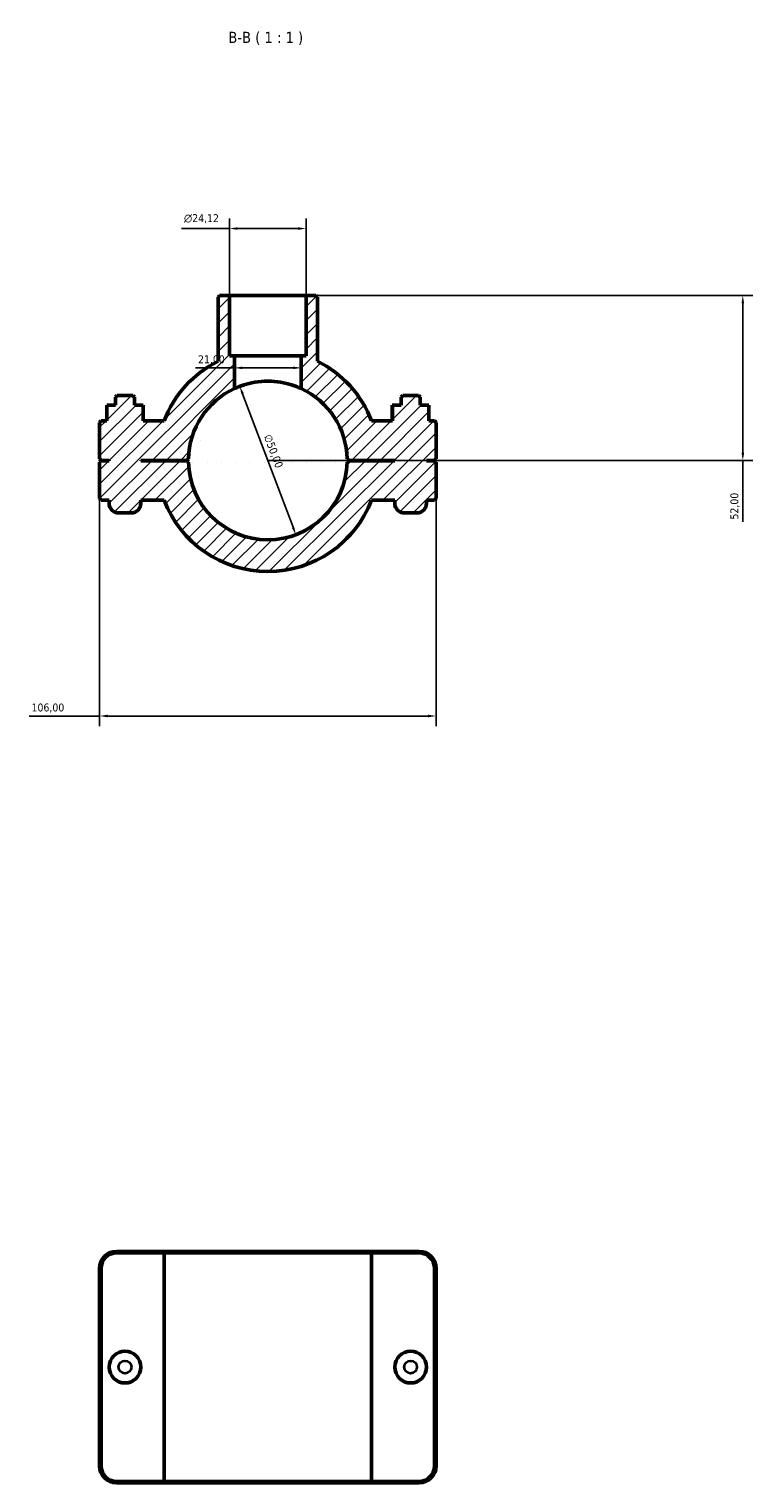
# Model space of a CAD drawing. Header units: millimetres. Extents: x 0 to 1136, y -4 to 1083.
# Tile 4 of 6: x 351 to 579, y 625 to 1083. Entities that reach past the tile are written whole.
import ezdxf

# ---------------------------------------------------------------- set-up
doc = ezdxf.new("R2010")
doc.units = ezdxf.units.MM
for name, color, linetype, lineweight in [('Dimension (ISO)', 7, 'Continuous', 25), ('Hatch (ISO)', 7, 'Continuous', 18), ('Symbol (ISO)', 7, 'Continuous', 25), ('Visible (ISO)', 7, 'Continuous', 50), ('Visible Narrow (ISO)', 7, 'Continuous', 35)]:
    doc.layers.add(name, color=color, linetype=linetype, lineweight=lineweight)
doc.styles.add('Label Text (ISO)', font='tahoma.ttf')
doc.styles.add('Note Text (ISO)', font='tahoma.ttf')
doc.dimstyles.new('Default (ISO)', dxfattribs={"dimtxt": 2.5, "dimasz": 2.5, "dimexe": 3.175, "dimexo": 0, "dimgap": 0.762, "dimtad": 1, "dimrnd": 1e-08, "dimzin": 0, "dimtxsty": 'Note Text (ISO)', "dimcen": 0.09, "dimdle": 10, "dimclrd": 256, "dimclre": 256, "dimclrt": 232, "dimazin": 0, "dimtfac": 1.40208, "dimtmove": 0, "dimatfit": 3, "dimfxl": 1, "dimtolj": 1, "dimtzin": 0, "dimlwd": -1, "dimlwe": -1, "dimarcsym": 0})

# ---------------------------------------------------------------- blocks, each defined once
blk = doc.blocks.new('*D11')
at = {"layer": 'Defpoints', "color": 0, "transparency": 16777216}
for p in [(417.7, 970.17), (435.36, 923.4)]:
    blk.add_point(p, dxfattribs=at)
at = {"layer": 'Dimension (ISO)', "transparency": 16777216}
blk.add_line((434.48, 925.73), (418.59, 967.84), dxfattribs=at)
blk.add_arc((426.53, 946.79), 25, 65.1654, 117.957, dxfattribs=at)
for points in [[(418.98, 967.98), (418.2, 967.69), (417.7, 970.17)], [(434.87, 925.88), (434.09, 925.59), (435.36, 923.4)]]:
    blk.add_solid(points, dxfattribs=at)
at = {"layer": 'Dimension (ISO)', "color": 232, "true_color": 0xca0064, "transparency": 16777216, "insert": (427.56, 955.32), "char_height": 2.5, "attachment_point": 1, "rotation": 290.6804, "style": 'Note Text (ISO)'}
blk.add_mtext('\\A1;∅50,00', dxfattribs=at)
blk = doc.blocks.new('*D12')
at = {"layer": 'Defpoints', "color": 0, "transparency": 16777216}
for p in [(438.59, 998.79), (426.53, 946.79), (576.2, 946.79)]:
    blk.add_point(p, dxfattribs=at)
at = {"layer": 'Dimension (ISO)', "transparency": 16777216}
for p, q in [((438.59, 998.79), (579.38, 998.79)), ((576.2, 996.29), (576.2, 949.29)), ((426.53, 946.79), (579.38, 946.79)), ((576.2, 946.79), (576.2, 927.42))]:
    blk.add_line(p, q, dxfattribs=at)
for points in [[(575.78, 996.29), (576.62, 996.29), (576.2, 998.79)], [(575.78, 949.29), (576.62, 949.29), (576.2, 946.79)]]:
    blk.add_solid(points, dxfattribs=at)
at = {"layer": 'Dimension (ISO)', "color": 232, "true_color": 0xca0064, "transparency": 16777216, "insert": (572.27, 928.18), "char_height": 2.5, "attachment_point": 1, "rotation": 90, "style": 'Note Text (ISO)'}
blk.add_mtext('\\A1;52,00', dxfattribs=at)
blk = doc.blocks.new('*D13')
at = {"layer": 'Defpoints', "color": 0, "transparency": 16777216}
for p in [(373.53, 934.79), (479.53, 934.79), (373.53, 866.25)]:
    blk.add_point(p, dxfattribs=at)
at = {"layer": 'Dimension (ISO)', "transparency": 16777216}
for p, q in [((373.53, 934.79), (373.53, 863.07)), ((479.53, 934.79), (479.53, 863.07)), ((373.53, 866.25), (351.32, 866.25)), ((477.03, 866.25), (376.03, 866.25))]:
    blk.add_line(p, q, dxfattribs=at)
for points in [[(376.03, 866.66), (376.03, 865.83), (373.53, 866.25)], [(477.03, 866.66), (477.03, 865.83), (479.53, 866.25)]]:
    blk.add_solid(points, dxfattribs=at)
at = {"layer": 'Dimension (ISO)', "color": 232, "true_color": 0xca0064, "transparency": 16777216, "insert": (352.08, 870.18), "char_height": 2.5, "attachment_point": 1, "style": 'Note Text (ISO)'}
blk.add_mtext('\\A1;106,00', dxfattribs=at)
blk = doc.blocks.new('*D14')
at = {"layer": 'Defpoints', "color": 0, "transparency": 16777216}
for p in [(416.03, 976), (416.03, 976), (437.03, 976)]:
    blk.add_point(p, dxfattribs=at)
at = {"layer": 'Dimension (ISO)', "transparency": 16777216}
for p, q in [((416.03, 976), (403.78, 976)), ((434.53, 976), (418.53, 976))]:
    blk.add_line(p, q, dxfattribs=at)
for points in [[(418.53, 976.41), (418.53, 975.58), (416.03, 976)], [(434.53, 976.41), (434.53, 975.58), (437.03, 976)]]:
    blk.add_solid(points, dxfattribs=at)
at = {"layer": 'Dimension (ISO)', "color": 232, "true_color": 0xca0064, "transparency": 16777216, "insert": (404.54, 979.93), "char_height": 2.5, "attachment_point": 1, "style": 'Note Text (ISO)'}
blk.add_mtext('\\A1;21,00', dxfattribs=at)
blk = doc.blocks.new('*D15')
at = {"layer": 'Defpoints', "color": 0, "transparency": 16777216}
for p in [(414.47, 1019.91), (414.47, 998.79), (438.59, 998.79)]:
    blk.add_point(p, dxfattribs=at)
at = {"layer": 'Dimension (ISO)', "transparency": 16777216}
for p, q in [((414.47, 998.79), (414.47, 1023.08)), ((438.59, 998.79), (438.59, 1023.08)), ((414.47, 1019.91), (399.35, 1019.91)), ((436.09, 1019.91), (416.97, 1019.91))]:
    blk.add_line(p, q, dxfattribs=at)
for points in [[(416.97, 1020.32), (416.97, 1019.49), (414.47, 1019.91)], [(436.09, 1020.32), (436.09, 1019.49), (438.59, 1019.91)]]:
    blk.add_solid(points, dxfattribs=at)
at = {"layer": 'Dimension (ISO)', "color": 232, "true_color": 0xca0064, "transparency": 16777216, "insert": (400.11, 1024.43), "char_height": 2.5, "attachment_point": 1, "style": 'Note Text (ISO)'}
blk.add_mtext('\\A1;\\fAIGDT|b0|i0;\\H2.5000;\\ln\\fTahoma|b0|i0;\\H2.5000;24,12', dxfattribs=at)

msp = doc.modelspace()

# ---------------------------------------------------------------- hatches: boundary and pattern name
at = {"layer": 'Hatch (ISO)'}
h = msp.add_hatch(dxfattribs=at)
h.set_pattern_fill('ANSI31', color=256, scale=25.4, style=0)
h.set_pattern_definition([(45, (0, 0), (-2.245064, 2.245064), [])])
edge = h.paths.add_edge_path()
edge.add_line((411.3552, 998.7851), (410.8552, 998.2851))
edge.add_line((410.8552, 998.2851), (410.8552, 978.0783))
edge.add_ellipse((426.5312, 946.7851), major_axis=(-15.6761, 31.2932), ratio=1, start_angle=0, end_angle=42.466962)
edge.add_line((393.8395, 959.2851), (387.287, 959.2851))
edge.add_line((387.287, 959.2851), (387.287, 964.2851))
edge.add_line((387.287, 964.2851), (384.5312, 964.2851))
edge.add_line((384.5312, 964.2851), (384.5312, 966.7851))
edge.add_line((384.5312, 966.7851), (384.0312, 967.2851))
edge.add_line((384.0312, 967.2851), (379.0312, 967.2851))
edge.add_line((379.0312, 967.2851), (378.5312, 966.7851))
edge.add_line((378.5312, 966.7851), (378.5312, 964.2851))
edge.add_line((378.5312, 964.2851), (375.7754, 964.2851))
edge.add_line((375.7754, 964.2851), (375.7754, 959.2851))
edge.add_line((375.7754, 959.2851), (374.0312, 959.2851))
edge.add_line((374.0312, 959.2851), (373.5312, 958.7851))
edge.add_line((373.5312, 958.7851), (373.5312, 947.3351))
edge.add_line((373.5312, 947.3351), (374.0312, 946.8351))
edge.add_line((374.0312, 946.8351), (376.5312, 946.8351))
edge.add_line((376.5312, 946.8351), (376.5312, 946.7351))
edge.add_line((376.5312, 946.7351), (374.0312, 946.7351))
edge.add_line((374.0312, 946.7351), (373.5312, 946.2351))
edge.add_line((373.5312, 946.2351), (373.5312, 934.7851))
edge.add_line((373.5312, 934.7851), (374.0312, 934.2851))
edge.add_line((374.0312, 934.2851), (376.5312, 934.2851))
edge.add_line((376.5312, 934.2851), (376.5312, 933.2851))
edge.add_ellipse((379.5312, 933.2851), major_axis=(-3, 0), ratio=1, start_angle=0, end_angle=90)
edge.add_line((379.5312, 930.2851), (383.5312, 930.2851))
edge.add_ellipse((383.5312, 933.2851), major_axis=(0, -3), ratio=1, start_angle=0, end_angle=90)
edge.add_line((386.5312, 933.2851), (386.5312, 934.2851))
edge.add_line((386.5312, 934.2851), (393.8395, 934.2851))
edge.add_ellipse((426.5312, 946.7851), major_axis=(-32.6917, -12.5), ratio=1, start_angle=0, end_angle=138.150335)
edge.add_line((459.223, 934.2851), (466.5312, 934.2851))
edge.add_line((466.5312, 934.2851), (466.5312, 933.2851))
edge.add_ellipse((469.5312, 933.2851), major_axis=(-3, 0), ratio=1, start_angle=0, end_angle=90)
edge.add_line((469.5312, 930.2851), (473.5312, 930.2851))
edge.add_ellipse((473.5312, 933.2851), major_axis=(0, -3), ratio=1, start_angle=0, end_angle=90)
edge.add_line((476.5312, 933.2851), (476.5312, 934.2851))
edge.add_line((476.5312, 934.2851), (479.0312, 934.2851))
edge.add_line((479.0312, 934.2851), (479.5312, 934.7851))
edge.add_line((479.5312, 934.7851), (479.5312, 946.2351))
edge.add_line((479.5312, 946.2351), (479.0312, 946.7351))
edge.add_line((479.0312, 946.7351), (476.5312, 946.7351))
edge.add_line((476.5312, 946.7351), (476.5312, 946.8351))
edge.add_line((476.5312, 946.8351), (479.0312, 946.8351))
edge.add_line((479.0312, 946.8351), (479.5312, 947.3351))
edge.add_line((479.5312, 947.3351), (479.5312, 958.7851))
edge.add_line((479.5312, 958.7851), (479.0312, 959.2851))
edge.add_line((479.0312, 959.2851), (477.287, 959.2851))
edge.add_line((477.287, 959.2851), (477.287, 964.2851))
edge.add_line((477.287, 964.2851), (474.5312, 964.2851))
edge.add_line((474.5312, 964.2851), (474.5312, 966.7851))
edge.add_line((474.5312, 966.7851), (474.0312, 967.2851))
edge.add_line((474.0312, 967.2851), (469.0312, 967.2851))
edge.add_line((469.0312, 967.2851), (468.5312, 966.7851))
edge.add_line((468.5312, 966.7851), (468.5312, 964.2851))
edge.add_line((468.5312, 964.2851), (465.7754, 964.2851))
edge.add_line((465.7754, 964.2851), (465.7754, 959.2851))
edge.add_line((465.7754, 959.2851), (459.223, 959.2851))
edge.add_ellipse((426.5312, 946.7851), major_axis=(32.6917, 12.5), ratio=1, start_angle=0, end_angle=42.466962)
edge.add_line((442.2073, 978.0783), (442.2073, 998.2851))
edge.add_line((442.2073, 998.2851), (441.7073, 998.7851))
edge.add_line((441.7073, 998.7851), (438.5897, 998.7851))
edge.add_line((438.5897, 998.7851), (438.5897, 979.7851))
edge.add_line((438.5897, 979.7851), (437.0312, 979.7851))
edge.add_line((437.0312, 979.7851), (437.0312, 969.4732))
edge.add_ellipse((426.5312, 946.7851), major_axis=(10.5, 22.6881), ratio=1, start_angle=296.095114, end_angle=360, ccw=False)
edge.add_line((451.5252, 947.3351), (452.0312, 946.8351))
edge.add_line((452.0312, 946.8351), (466.5312, 946.8351))
edge.add_line((466.5312, 946.8351), (466.5312, 946.7351))
edge.add_line((466.5312, 946.7351), (452.0312, 946.7351))
edge.add_line((452.0312, 946.7351), (451.5252, 946.2352))
edge.add_ellipse((426.5312, 946.7851), major_axis=(24.994, -0.55), ratio=1, start_angle=182.521053, end_angle=360, ccw=False)
edge.add_line((401.5373, 946.2352), (401.0313, 946.7351))
edge.add_line((401.0313, 946.7351), (386.5312, 946.7351))
edge.add_line((386.5312, 946.7351), (386.5312, 946.8351))
edge.add_line((386.5312, 946.8351), (401.0313, 946.8351))
edge.add_line((401.0313, 946.8351), (401.5373, 947.3351))
edge.add_ellipse((426.5312, 946.7851), major_axis=(-24.994, 0.55), ratio=1, start_angle=296.095114, end_angle=360, ccw=False)
edge.add_line((416.0312, 969.4732), (416.0312, 979.7851))
edge.add_line((416.0312, 979.7851), (414.4727, 979.7851))
edge.add_line((414.4727, 979.7851), (414.4727, 998.7851))
edge.add_line((414.4727, 998.7851), (411.3552, 998.7851))

# ---------------------------------------------------------------- linework, layer by layer
at = {"layer": 'Visible (ISO)'}
for p, q in [((411.3552, 998.7851), (410.8552, 998.2851)), ((410.8552, 998.2851), (410.8552, 978.0783)), ((414.4727, 998.7851), (411.3552, 998.7851)), ((414.4727, 979.7851), (414.4727, 998.7851)), ((414.4727, 998.7851), (438.5897, 998.7851)), ((441.7073, 998.7851), (438.5897, 998.7851)), ((438.5897, 998.7851), (438.5897, 979.7851)), ((442.2073, 998.2851), (441.7073, 998.7851)), ((442.2073, 978.0783), (442.2073, 998.2851)), ((416.0312, 979.7851), (414.4727, 979.7851)), ((416.0312, 969.4732), (416.0312, 979.7851)), ((416.0312, 979.7851), (437.0312, 979.7851)), ((438.5897, 979.7851), (437.0312, 979.7851)), ((437.0312, 979.7851), (437.0312, 969.4732)), ((379.0312, 967.2851), (378.5312, 966.7851)), ((384.0312, 967.2851), (379.0312, 967.2851)), ((384.5312, 966.7851), (384.0312, 967.2851)), ((469.0312, 967.2851), (468.5312, 966.7851)), ((474.0312, 967.2851), (469.0312, 967.2851)), ((474.5312, 966.7851), (474.0312, 967.2851)), ((378.5312, 964.2851), (375.7754, 964.2851)), ((375.7754, 964.2851), (375.7754, 959.2851)), ((378.5312, 966.7851), (378.5312, 964.2851)), ((384.5312, 964.2851), (384.5312, 966.7851)), ((387.287, 964.2851), (384.5312, 964.2851)), ((387.287, 959.2851), (387.287, 964.2851)), ((387.287, 964.2851), (387.3046, 964.2851)), ((387.3046, 959.2851), (387.3046, 964.2851)), ((465.7754, 964.2851), (465.7578, 964.2851)), ((465.7578, 959.2851), (465.7578, 964.2851)), ((468.5312, 964.2851), (465.7754, 964.2851)), ((465.7754, 964.2851), (465.7754, 959.2851)), ((468.5312, 966.7851), (468.5312, 964.2851)), ((474.5312, 964.2851), (474.5312, 966.7851)), ((477.287, 964.2851), (474.5312, 964.2851)), ((477.287, 959.2851), (477.287, 964.2851)), ((374.0312, 959.2851), (373.5312, 958.7851)), ((373.5312, 958.7851), (373.5312, 947.3351)), ((375.7754, 959.2851), (374.0312, 959.2851)), ((393.8395, 959.2851), (387.287, 959.2851)), ((465.7754, 959.2851), (459.223, 959.2851)), ((479.0312, 959.2851), (477.287, 959.2851)), ((479.5312, 958.7851), (479.0312, 959.2851)), ((479.5312, 947.3351), (479.5312, 958.7851)), ((373.5312, 947.3351), (374.0312, 946.8351)), ((374.0312, 946.7351), (373.5312, 946.2351)), ((373.5312, 946.2351), (373.5312, 934.7851)), ((374.0312, 946.8351), (376.5312, 946.8351)), ((376.5312, 946.7351), (374.0312, 946.7351)), ((376.5312, 946.8351), (376.5312, 946.7351)), ((386.5312, 946.7351), (386.5312, 946.8351)), ((386.5312, 946.8351), (401.0313, 946.8351)), ((401.0313, 946.7351), (386.5312, 946.7351)), ((401.0313, 946.8351), (401.5373, 947.3351)), ((401.5373, 946.2352), (401.0313, 946.7351)), ((451.5252, 947.3351), (452.0312, 946.8351)), ((452.0312, 946.7351), (451.5252, 946.2352)), ((452.0312, 946.8351), (466.5312, 946.8351)), ((466.5312, 946.7351), (452.0312, 946.7351)), ((466.5312, 946.8351), (466.5312, 946.7351)), ((476.5312, 946.7351), (476.5312, 946.8351)), ((476.5312, 946.8351), (479.0312, 946.8351)), ((479.0312, 946.7351), (476.5312, 946.7351)), ((479.0312, 946.8351), (479.5312, 947.3351)), ((479.5312, 946.2351), (479.0312, 946.7351)), ((479.5312, 934.7851), (479.5312, 946.2351)), ((373.5312, 934.7851), (374.0312, 934.2851)), ((374.0312, 934.2851), (376.5312, 934.2851)), ((376.5312, 934.2851), (376.5312, 933.2851)), ((386.5312, 933.2851), (386.5312, 934.2851)), ((386.5312, 934.2851), (393.8395, 934.2851)), ((459.223, 934.2851), (466.5312, 934.2851)), ((466.5312, 934.2851), (466.5312, 933.2851)), ((476.5312, 933.2851), (476.5312, 934.2851)), ((476.5312, 934.2851), (479.0312, 934.2851)), ((479.0312, 934.2851), (479.5312, 934.7851)), ((379.5312, 930.2851), (383.5312, 930.2851)), ((469.5312, 930.2851), (473.5312, 930.2851)), ((394.1854, 697.5008), (378.8312, 697.5008)), ((378.8312, 697.0008), (393.8395, 697.0008)), ((459.223, 697.0008), (393.8395, 697.0008)), ((393.8395, 625.0008), (393.8395, 697.0008)), ((394.1854, 697.5008), (458.877, 697.5008)), ((474.2312, 697.5008), (458.877, 697.5008)), ((459.223, 697.0008), (474.2312, 697.0008)), ((459.223, 625.0008), (459.223, 697.0008)), ((373.5312, 692.2008), (373.5312, 629.8008)), ((374.0312, 629.8008), (374.0312, 692.2008)), ((479.0312, 692.2008), (479.0312, 629.8008)), ((479.5312, 629.8008), (479.5312, 692.2008)), ((393.8395, 625.0008), (378.8312, 625.0008)), ((378.8312, 624.5008), (394.1854, 624.5008)), ((393.8395, 625.0008), (459.223, 625.0008)), ((458.877, 624.5008), (394.1854, 624.5008)), ((458.877, 624.5008), (474.2312, 624.5008)), ((474.2312, 625.0008), (459.223, 625.0008))]:
    msp.add_line(p, q, dxfattribs=at)
for centre in [(381.5312, 661.0008), (471.5312, 661.0008)]:
    msp.add_circle(centre, 5, dxfattribs=at)
for centre, radius, start, end in [((426.5312, 946.7851), 35, 116.608206, 159.075168), ((426.5312, 946.7851), 35, 20.924832, 63.391794), ((426.5312, 946.7851), 25, 114.834587, 178.739474), ((426.5312, 946.7851), 25, 1.260526, 65.165413), ((426.5312, 946.7851), 25, 181.260526, 358.739474), ((379.5312, 933.2851), 3, 180, 270), ((383.5312, 933.2851), 3, 270, 0), ((426.5312, 946.7851), 35, 200.924832, 339.075168), ((469.5312, 933.2851), 3, 180, 270), ((473.5312, 933.2851), 3, 270, 0), ((378.8312, 692.2008), 5.3, 90, 180), ((378.8312, 692.2008), 4.8, 90, 180), ((474.2312, 692.2008), 5.3, 0, 90), ((474.2312, 692.2008), 4.8, 0, 90), ((378.8312, 629.8008), 5.3, 180, 270), ((378.8312, 629.8008), 4.8, 180, 270), ((474.2312, 629.8008), 5.3, 270, 0), ((474.2312, 629.8008), 4.8, 270, 0)]:
    msp.add_arc(centre, radius, start, end, dxfattribs=at)
msp.add_open_spline([(437.0312, 969.4732), (437.0312, 969.4732), (436.7605, 969.604), (435.6843, 970.0566), (434.8795, 970.3699), (433.0333, 970.9441), (431.8635, 971.2449), (429.2809, 971.6679), (427.867, 971.7851), (425.1954, 971.7851), (423.7815, 971.6679), (421.1989, 971.2449), (420.0291, 970.9441), (418.1829, 970.3699), (417.3781, 970.0566), (416.3019, 969.604), (416.0312, 969.4732), (416.0312, 969.4732)], degree=3, knots=[0, 0, 0, 0, 0.40123751, 0.40123751, 0.80247502, 0.80247502, 1.20321047, 1.20321047, 1.60394593, 1.60394593, 2.00468139, 2.00468139, 2.40541684, 2.40541684, 2.80665435, 2.80665435, 3.20789186, 3.20789186, 3.20789186, 3.20789186], dxfattribs=at)
for points in [[(394.1854, 697.5008), (394.0696, 697.3343), (393.9543, 697.1676), (393.8395, 697.0008)], [(458.877, 697.5008), (458.9928, 697.3343), (459.1081, 697.1676), (459.223, 697.0008)], [(394.1854, 624.5008), (394.0696, 624.6673), (393.9543, 624.834), (393.8395, 625.0008)], [(458.877, 624.5008), (458.9928, 624.6673), (459.1081, 624.834), (459.223, 625.0008)]]:
    msp.add_open_spline(points, degree=3, dxfattribs=at)
at = {"layer": 'Visible Narrow (ISO)'}
for p, q in [((378.8312, 697.0258), (378.8312, 697.4758)), ((474.2312, 697.0258), (474.2312, 697.4758)), ((374.0062, 692.2008), (373.5562, 692.2008)), ((479.0562, 692.2008), (479.5062, 692.2008)), ((374.0062, 629.8008), (373.5562, 629.8008)), ((479.0562, 629.8008), (479.5062, 629.8008)), ((378.8312, 624.9758), (378.8312, 624.5258)), ((474.2312, 624.9758), (474.2312, 624.5258))]:
    msp.add_line(p, q, dxfattribs=at)
for centre in [(381.5312, 661.0008), (471.5312, 661.0008)]:
    msp.add_circle(centre, 2, dxfattribs=at)

# ---------------------------------------------------------------- texts
at = {"layer": 'Symbol (ISO)', "insert": (414.0923, 1077.7851), "char_height": 3.5, "attachment_point": 7, "style": 'Label Text (ISO)'}
msp.add_mtext('B-B ( 1 : 1 )', dxfattribs=at)

# ---------------------------------------------------------------- dimensions: what is measured, and where the dimension line sits
at = {"layer": 'Dimension (ISO)'}
dim = msp.add_linear_dim(base=(414.4727, 1019.9069), p1=(438.5897, 998.7851), p2=(414.4727, 998.7851), angle=180, text='\\fAIGDT|b0|i0;\\H2.5000;\\ln\\fTahoma|b0|i0;\\H2.5000;<>', dimstyle='Default (ISO)', override={"dimdec": 2, "dimtp": 0, "dimtm": 0, "dimtdec": 2, "dimtofl": 0, "dimatfit": 2}, dxfattribs=at)
dim.commit()
dim.dimension.update_dxf_attribs({"geometry": '*D15', "text_midpoint": (405.6614, 1019.9069), "dimtype": 160})
for base, p1, p2, angle, override, picture, middle in [((576.2016, 946.7851), (438.5897, 998.7851), (426.5312, 946.7851), 90, {"dimdec": 2, "dimtp": 0, "dimtm": 0, "dimtdec": 2, "dimtofl": 0, "dimatfit": 2}, '*D12', (576.2016, 932.2851)), ((416.0312, 975.9965), (437.0312, 975.9965), (416.0312, 975.9965), 180, {"dimdec": 2, "dimse1": 1, "dimse2": 1, "dimtp": 0, "dimtm": 0, "dimtdec": 2, "dimtofl": 0, "dimatfit": 2}, '*D14', (408.6557, 975.9965))]:
    dim = msp.add_linear_dim(base=base, p1=p1, p2=p2, angle=angle, dimstyle='Default (ISO)', override=override, dxfattribs=at)
    dim.commit()
    dim.dimension.update_dxf_attribs({"geometry": picture, "text_midpoint": middle, "dimtype": 160})
dim = msp.add_diameter_dim_2p(p1=(435.3601, 923.396), p2=(417.7023, 970.1743), dimstyle='Default (ISO)', override={"dimdec": 2, "dimlfac": 1, "dimtp": 0, "dimtm": 0, "dimtdec": 2, "dimatfit": 2}, dxfattribs=at)
dim.commit()
dim.dimension.update_dxf_attribs({"geometry": '*D11', "text_midpoint": (425.7773, 948.7823), "dimtype": 163})
dim = msp.add_linear_dim(base=(373.5312, 866.2453), p1=(479.5312, 934.7851), p2=(373.5312, 934.7851), dimstyle='Default (ISO)', override={"dimdec": 2, "dimtp": 0, "dimtm": 0, "dimtdec": 2, "dimtofl": 0, "dimatfit": 2}, dxfattribs=at)
dim.commit()
dim.dimension.update_dxf_attribs({"geometry": '*D13', "text_midpoint": (357.0312, 866.2453), "dimtype": 160})

doc.saveas('drawing.dxf')
